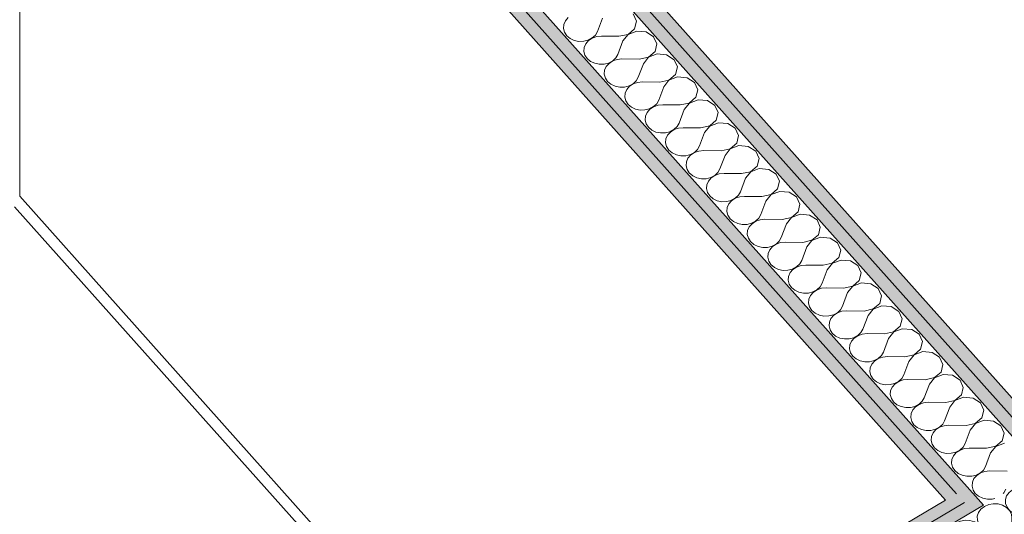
# Model space of a CAD drawing. Header units: millimetres. Extents: x -36631 to 27388, y -24993 to 6945.
# Tile 198 of 256: x 5241 to 6243, y -11969 to -11466. Entities that reach past the tile are written whole.
import ezdxf

# ---------------------------------------------------------------- set-up
doc = ezdxf.new("R2010")
doc.units = ezdxf.units.MM
doc.header["$MEASUREMENT"] = 0
doc.layers.add('Nuevo_08_E_Envans secs', color=7, linetype='Continuous')
doc.layers.add('Nuevo_14_PAV_Soft Light Grey 0554', color=7, linetype='Continuous')
for name, color, linetype, lineweight in [('Nuevo_08_E_Envans secs_Pluma_Nº__1', 7, 'Continuous', 5), ('Nuevo_08_E_Envans secs_Pluma_Nº__47', 7, 'Continuous', 20), ('Nuevo_14_PAV_Soft Light Grey 0554_Pluma_Nº__89', 7, 'Continuous', 5)]:
    doc.layers.add(name, color=color, linetype=linetype, lineweight=lineweight)
doc.layers.add('Nuevo_08_E_Envans secs_Pluma_Nº__102', color=7, linetype='Continuous', lineweight=5, true_color=0xcccccc)
doc.layers.add('Nuevo_08_E_Envans secs_Pluma_Nº__79', color=7, linetype='Continuous', lineweight=5, true_color=0xaaffd5)

# ---------------------------------------------------------------- blocks, each defined once
blk = doc.blocks.new('*X160')
at = {"layer": 'Nuevo_08_E_Envans secs_Pluma_Nº__102', "color": 254, "linetype": 'Continuous', "lineweight": 5, "true_color": 0xcccccc}
for p, q in [((6276.7, -11930.1), (6274.3, -11933.5)), ((6280.3, -11927.3), (6276.7, -11930.1)), ((6283.6, -11925.9), (6280.3, -11927.3)), ((6255.9, -11942.3), (6251.6, -11944.2)), ((6260.7, -11941.5), (6255.9, -11942.3)), ((6265.6, -11941.8), (6260.7, -11941.5)), ((6270.2, -11943.1), (6265.6, -11941.8)), ((6274.3, -11933.5), (6273.1, -11937.3)), ((6273.1, -11937.3), (6273.2, -11941.3)), ((6273.2, -11941.3), (6274.6, -11945.1)), ((6245.6, -11950.4), (6244.4, -11954.2)), ((6248.1, -11946.9), (6245.6, -11950.4)), ((6251.6, -11944.2), (6248.1, -11946.9)), ((6274.1, -11945.4), (6270.2, -11943.1)), ((6277.2, -11948.5), (6274.1, -11945.4)), ((6274.6, -11945.1), (6277.3, -11948.4)), ((6279.1, -11952.2), (6277.2, -11948.5)), ((6277.3, -11948.4), (6281, -11951)), ((6279.7, -11956.1), (6279.1, -11952.2)), ((6281, -11951), (6285.4, -11952.7)), ((6302.3, -11957), (6285.4, -11952.7)), ((6222.9, -11961.1), (6219.4, -11963.8)), ((6227.3, -11959.2), (6222.9, -11961.1)), ((6232, -11958.4), (6227.3, -11959.2)), ((6236.9, -11958.6), (6232, -11958.4)), ((6241.5, -11960), (6236.9, -11958.6)), ((6245.5, -11962.3), (6241.5, -11960)), ((6244.4, -11954.2), (6244.5, -11958.2)), ((6244.5, -11958.2), (6246, -11962)), ((6248.5, -11965.4), (6245.5, -11962.3)), ((6246, -11962), (6248.6, -11965.3)), ((6279.4, -11970.5), (6279.7, -11956.1)), ((6310.4, -11961.3), (6302.3, -11957)), ((6308, -11953.6), (6308, -11953.2)), ((6308, -11953.6), (6310.5, -11961.2)), ((6314.5, -11968.4), (6310.4, -11961.3)), ((6310.5, -11961.2), (6317.5, -11966.6)), ((6217, -11967.3), (6215.7, -11971.1)), ((6215.7, -11971.1), (6215.9, -11975.1)), ((6219.4, -11963.8), (6217, -11967.3)), ((6250.4, -11969), (6248.5, -11965.4)), ((6248.6, -11965.3), (6252.3, -11967.9)), ((6251, -11973), (6250.4, -11969)), ((6252.3, -11967.9), (6256.7, -11969.6)), ((6273.6, -11973.9), (6256.7, -11969.6)), ((6279.4, -11970.5), (6281.8, -11978.1)), ((6313.4, -11976.2), (6314.5, -11968.4)), ((6317.5, -11966.6), (6320.4, -11967.1)), ((6190.8, -11980.7), (6188.3, -11984.1)), ((6194.3, -11978), (6190.8, -11980.7)), ((6198.6, -11976.1), (6194.3, -11978)), ((6203.4, -11975.3), (6198.6, -11976.1)), ((6208.2, -11975.5), (6203.4, -11975.3)), ((6212.8, -11976.9), (6208.2, -11975.5)), ((6216.8, -11979.2), (6212.8, -11976.9)), ((6215.9, -11975.1), (6217.3, -11978.9)), ((6219.9, -11982.3), (6216.8, -11979.2)), ((6217.3, -11978.9), (6220, -11982.2)), ((6221.8, -11985.9), (6219.9, -11982.3)), ((6220, -11982.2), (6223.7, -11984.8)), ((6250.7, -11987.4), (6251, -11973)), ((6281.7, -11978.2), (6273.6, -11973.9)), ((6285.8, -11985.3), (6281.7, -11978.2)), ((6281.8, -11978.1), (6288.9, -11983.5)), ((6298.3, -11985.1), (6307.4, -11982.4)), ((6307.4, -11982.4), (6313.4, -11976.2)), ((6174.7, -11992.1), (6169.9, -11993)), ((6179.6, -11992.4), (6174.7, -11992.1)), ((6184.2, -11993.7), (6179.6, -11992.4)), ((6188.3, -11984.1), (6187.1, -11988)), ((6187.1, -11988), (6187.2, -11992)), ((6187.2, -11992), (6188.7, -11995.8)), ((6222.3, -11989.9), (6221.8, -11985.9)), ((6222, -12004.3), (6222.3, -11989.9)), ((6223.7, -11984.8), (6228.1, -11986.5)), ((6245, -11990.8), (6228.1, -11986.5)), ((6253.1, -11995.1), (6245, -11990.8)), ((6250.7, -11987.4), (6253.2, -11995)), ((6284.7, -11993.1), (6285.8, -11985.3)), ((6288.9, -11983.5), (6298.3, -11985.1)), ((6159.6, -12001), (6158.4, -12004.9)), ((6162.1, -11997.6), (6159.6, -12001)), ((6165.6, -11994.8), (6162.1, -11997.6)), ((6169.9, -11993), (6165.6, -11994.8)), ((6188.2, -11996), (6184.2, -11993.7)), ((6191.2, -11999.1), (6188.2, -11996)), ((6188.7, -11995.8), (6191.3, -11999.1)), ((6193.1, -12002.8), (6191.2, -11999.1)), ((6191.3, -11999.1), (6195, -12001.7)), ((6193.7, -12006.8), (6193.1, -12002.8)), ((6195, -12001.7), (6199.4, -12003.4)), ((6257.2, -12002.2), (6253.1, -11995.1)), ((6253.2, -11995), (6260.2, -12000.4)), ((6256.1, -12010), (6257.2, -12002.2)), ((6260.2, -12000.4), (6269.7, -12002)), ((6269.7, -12002), (6278.7, -11999.3)), ((6278.7, -11999.3), (6284.7, -11993.1)), ((6137, -12011.7), (6133.5, -12014.5)), ((6141.3, -12009.9), (6137, -12011.7)), ((6146.1, -12009), (6141.3, -12009.9)), ((6150.9, -12009.3), (6146.1, -12009)), ((6155.5, -12010.6), (6150.9, -12009.3)), ((6159.5, -12012.9), (6155.5, -12010.6)), ((6158.4, -12004.9), (6158.5, -12008.8)), ((6158.5, -12008.8), (6160, -12012.6)), ((6160, -12012.6), (6162.7, -12016)), ((6193.4, -12021.1), (6193.7, -12006.8)), ((6216.3, -12007.6), (6199.4, -12003.4)), ((6224.4, -12011.9), (6216.3, -12007.6)), ((6222, -12004.3), (6224.5, -12011.9)), ((6228.5, -12019.1), (6224.4, -12011.9)), ((6224.5, -12011.9), (6231.5, -12017.3)), ((6250.1, -12016.2), (6256.1, -12010)), ((6131, -12017.9), (6129.8, -12021.8)), ((6129.8, -12021.8), (6129.9, -12025.7)), ((6133.5, -12014.5), (6131, -12017.9)), ((6162.5, -12016), (6159.5, -12012.9)), ((6164.4, -12019.7), (6162.5, -12016)), ((6162.7, -12016), (6166.3, -12018.6)), ((6165, -12023.6), (6164.4, -12019.7)), ((6166.3, -12018.6), (6170.8, -12020.3)), ((6187.6, -12024.5), (6170.8, -12020.3)), ((6193.4, -12021.1), (6195.9, -12028.7)), ((6227.4, -12026.9), (6228.5, -12019.1)), ((6231.5, -12017.3), (6241, -12018.9)), ((6241, -12018.9), (6250.1, -12016.2)), ((6129.9, -12025.7), (6131.3, -12029.5)), ((6131.3, -12029.5), (6134, -12032.8)), ((6134, -12032.8), (6137.7, -12035.5)), ((6164.7, -12038), (6165, -12023.6)), ((6195.7, -12028.8), (6187.6, -12024.5)), ((6199.9, -12035.9), (6195.7, -12028.8)), ((6195.9, -12028.7), (6202.9, -12034.2)), ((6221.4, -12033.1), (6227.4, -12026.9)), ((6137.7, -12035.5), (6142.1, -12037.1)), ((6159, -12041.4), (6142.1, -12037.1)), ((6167.1, -12045.7), (6159, -12041.4)), ((6164.7, -12038), (6167.2, -12045.6)), ((6198.8, -12043.8), (6199.9, -12035.9)), ((6202.9, -12034.2), (6212.4, -12035.7)), ((6212.4, -12035.7), (6221.4, -12033.1)), ((6171.2, -12052.8), (6167.1, -12045.7)), ((6167.2, -12045.6), (6174.2, -12051)), ((6170.1, -12060.6), (6171.2, -12052.8)), ((6174.2, -12051), (6183.7, -12052.6)), ((6183.7, -12052.6), (6192.8, -12049.9)), ((6192.8, -12049.9), (6198.8, -12043.8)), ((6164.1, -12066.8), (6170.1, -12060.6)), ((6164.1, -12066.8), (6164.1, -12066.8))]:
    blk.add_line(p, q, dxfattribs=at)
blk = doc.blocks.new('Elem Sección_151_1')
at = {"layer": 'Nuevo_08_E_Envans secs_Pluma_Nº__79', "linetype": 'Continuous', "lineweight": 5, "true_color": 0xaaffd5}
for points in [[(6105.4, -12000.8), (6113.5, -12009.9), (6202.8, -11957.3), (6194.7, -11948.2)], [(6113.5, -12009.9), (6121.6, -12019), (6222.1, -11959.8), (6214, -11950.7), (6202.8, -11957.3)]]:
    blk.add_hatch(color=121, dxfattribs=at).paths.add_polyline_path(points)
at = {"layer": 'Nuevo_08_E_Envans secs_Pluma_Nº__1', "color": 7, "linetype": 'Continuous', "lineweight": 5}
for p, q in [((6183.5, -11954.8), (6105.4, -12000.8)), ((6202.8, -11957.3), (6113.5, -12009.9)), ((6222.1, -11959.8), (6121.6, -12019))]:
    blk.add_line(p, q, dxfattribs=at)
at = {"layer": 'Nuevo_08_E_Envans secs', "lineweight": 0}
blk.add_blockref('*X160', (0, 0), dxfattribs=at)
blk = doc.blocks.new('Elem Sección_306_1')
at = {"layer": 'Nuevo_14_PAV_Soft Light Grey 0554_Pluma_Nº__89', "color": 7, "linetype": 'Continuous', "lineweight": 5}
blk.add_line((5766.9, -12250.4), (5236, -11656.3), dxfattribs=at)
blk = doc.blocks.new('*X400')
at = {"layer": 'Nuevo_08_E_Envans secs_Pluma_Nº__102', "color": 254, "linetype": 'Continuous', "lineweight": 5, "true_color": 0xcccccc}
for p, q in [((5868.9, -11467.3), (5865.6, -11459.9)), ((5795, -11470.7), (5794.7, -11474.7)), ((5796.6, -11467), (5795, -11470.7)), ((5799.4, -11463.7), (5796.6, -11467)), ((5834.4, -11464.1), (5829.2, -11477.8)), ((5867, -11475), (5868.9, -11467.3)), ((5794.7, -11474.7), (5795.7, -11478.6)), ((5795.7, -11478.6), (5798, -11482.1)), ((5823.9, -11484.4), (5827.1, -11481.4)), ((5827.1, -11481.4), (5829.2, -11477.8)), ((5851, -11482.7), (5860.4, -11480.7)), ((5860.5, -11480.8), (5855.2, -11487.4)), ((5860.4, -11480.7), (5867, -11475)), ((5869.2, -11477.4), (5860.5, -11480.8)), ((5878.8, -11478.3), (5869.2, -11477.4)), ((5886.4, -11483.2), (5878.8, -11478.3)), ((5798, -11482.1), (5801.4, -11484.9)), ((5801.4, -11484.9), (5805.6, -11486.9)), ((5805.6, -11486.9), (5810.3, -11487.9)), ((5810.3, -11487.9), (5815.2, -11487.8)), ((5815.2, -11487.8), (5819.8, -11486.6)), ((5817.4, -11490.3), (5815.8, -11494)), ((5820.2, -11487), (5817.4, -11490.3)), ((5819.8, -11486.6), (5823.9, -11484.4)), ((5824, -11484.5), (5820.2, -11487)), ((5828.5, -11483), (5824, -11484.5)), ((5833.4, -11482.5), (5828.5, -11483)), ((5851, -11482.7), (5833.4, -11482.5)), ((5855.2, -11487.4), (5850, -11501.1)), ((5889.7, -11490.5), (5886.4, -11483.2)), ((5887.8, -11498.3), (5889.7, -11490.5)), ((5815.8, -11494), (5815.4, -11498)), ((5815.4, -11498), (5816.5, -11501.9)), ((5816.5, -11501.9), (5818.8, -11505.4)), ((5847.9, -11504.7), (5850, -11501.1)), ((5881.2, -11504), (5887.8, -11498.3)), ((5890, -11500.7), (5881.2, -11504.1)), ((5899.6, -11501.6), (5890, -11500.7)), ((5907.2, -11506.5), (5899.6, -11501.6)), ((5818.8, -11505.4), (5822.2, -11508.2)), ((5822.2, -11508.2), (5826.4, -11510.2)), ((5826.4, -11510.2), (5831.1, -11511.2)), ((5831.1, -11511.2), (5836, -11511.1)), ((5836, -11511.1), (5840.6, -11509.9)), ((5841, -11510.3), (5838.2, -11513.6)), ((5840.6, -11509.9), (5844.7, -11507.7)), ((5844.8, -11507.8), (5841, -11510.3)), ((5844.7, -11507.7), (5847.9, -11504.7)), ((5849.3, -11506.3), (5844.8, -11507.8)), ((5854.1, -11505.8), (5849.3, -11506.3)), ((5871.8, -11506), (5854.1, -11505.8)), ((5876, -11510.7), (5870.8, -11524.4)), ((5871.8, -11506), (5881.2, -11504)), ((5881.2, -11504.1), (5876, -11510.7)), ((5910.5, -11513.8), (5907.2, -11506.5)), ((5836.5, -11517.3), (5836.2, -11521.3)), ((5836.2, -11521.3), (5837.3, -11525.2)), ((5838.2, -11513.6), (5836.5, -11517.3)), ((5901.9, -11527.3), (5908.6, -11521.6)), ((5908.6, -11521.6), (5910.5, -11513.8)), ((5837.3, -11525.2), (5839.6, -11528.7)), ((5839.6, -11528.7), (5842.9, -11531.5)), ((5842.9, -11531.5), (5847.2, -11533.5)), ((5861.4, -11533.2), (5865.5, -11531)), ((5865.6, -11531.1), (5861.8, -11533.6)), ((5865.5, -11531), (5868.7, -11528)), ((5870.1, -11529.6), (5865.6, -11531.1)), ((5868.7, -11528), (5870.8, -11524.4)), ((5874.9, -11529.1), (5870.1, -11529.6)), ((5892.6, -11529.3), (5874.9, -11529.1)), ((5892.6, -11529.3), (5901.9, -11527.3)), ((5902, -11527.4), (5896.8, -11534)), ((5910.8, -11524), (5902, -11527.4)), ((5920.4, -11524.9), (5910.8, -11524)), ((5928, -11529.8), (5920.4, -11524.9)), ((5931.3, -11537.1), (5928, -11529.8)), ((5847.2, -11533.5), (5851.9, -11534.5)), ((5851.9, -11534.5), (5856.8, -11534.4)), ((5856.8, -11534.4), (5861.4, -11533.2)), ((5857.3, -11540.6), (5857, -11544.6)), ((5859, -11536.9), (5857.3, -11540.6)), ((5861.8, -11533.6), (5859, -11536.9)), ((5896.8, -11534), (5891.6, -11547.7)), ((5929.4, -11544.8), (5931.3, -11537.1)), ((5857, -11544.6), (5858, -11548.4)), ((5858, -11548.4), (5860.3, -11552)), ((5860.3, -11552), (5863.7, -11554.8)), ((5886.3, -11554.3), (5889.5, -11551.3)), ((5889.5, -11551.3), (5891.6, -11547.7)), ((5913.4, -11552.6), (5922.7, -11550.6)), ((5922.8, -11550.7), (5917.6, -11557.3)), ((5922.7, -11550.6), (5929.4, -11544.8)), ((5931.6, -11547.3), (5922.8, -11550.7)), ((5941.2, -11548.2), (5931.6, -11547.3)), ((5948.8, -11553), (5941.2, -11548.2)), ((5863.7, -11554.8), (5867.9, -11556.8)), ((5867.9, -11556.8), (5872.7, -11557.8)), ((5872.7, -11557.8), (5877.5, -11557.7)), ((5877.5, -11557.7), (5882.2, -11556.5)), ((5879.7, -11560.2), (5878.1, -11563.9)), ((5882.6, -11556.9), (5879.7, -11560.2)), ((5882.2, -11556.5), (5886.3, -11554.3)), ((5886.4, -11554.4), (5882.6, -11556.9)), ((5890.9, -11552.9), (5886.4, -11554.4)), ((5895.7, -11552.4), (5890.9, -11552.9)), ((5913.4, -11552.6), (5895.7, -11552.4)), ((5917.6, -11557.3), (5912.3, -11571)), ((5952.1, -11560.4), (5948.8, -11553)), ((5950.1, -11568.1), (5952.1, -11560.4)), ((5878.1, -11563.9), (5877.8, -11567.9)), ((5877.8, -11567.9), (5878.8, -11571.7)), ((5878.8, -11571.7), (5881.1, -11575.2)), ((5910.3, -11574.6), (5912.3, -11571)), ((5943.5, -11573.9), (5950.1, -11568.1)), ((5952.3, -11570.6), (5943.6, -11574)), ((5961.9, -11571.5), (5952.3, -11570.6)), ((5969.5, -11576.3), (5961.9, -11571.5)), ((5881.1, -11575.2), (5884.5, -11578.1)), ((5884.5, -11578.1), (5888.7, -11580.1)), ((5888.7, -11580.1), (5893.5, -11581.1)), ((5893.5, -11581.1), (5898.3, -11581)), ((5898.3, -11581), (5903, -11579.8)), ((5903.4, -11580.2), (5900.5, -11583.4)), ((5903, -11579.8), (5907.1, -11577.6)), ((5907.2, -11577.7), (5903.4, -11580.2)), ((5907.1, -11577.6), (5910.3, -11574.6)), ((5911.7, -11576.2), (5907.2, -11577.7)), ((5916.5, -11575.7), (5911.7, -11576.2)), ((5934.2, -11575.9), (5916.5, -11575.7)), ((5938.3, -11580.6), (5933.1, -11594.3)), ((5934.2, -11575.9), (5943.5, -11573.9)), ((5943.6, -11574), (5938.3, -11580.6)), ((5972.9, -11583.7), (5969.5, -11576.3)), ((5898.9, -11587.2), (5898.6, -11591.2)), ((5898.6, -11591.2), (5899.6, -11595)), ((5900.5, -11583.4), (5898.9, -11587.2)), ((5964.3, -11597.2), (5970.9, -11591.4)), ((5970.9, -11591.4), (5972.9, -11583.7)), ((5899.6, -11595), (5901.9, -11598.5)), ((5901.9, -11598.5), (5905.3, -11601.4)), ((5905.3, -11601.4), (5909.5, -11603.4)), ((5923.8, -11603.1), (5927.9, -11600.9)), ((5927.9, -11601), (5924.1, -11603.5)), ((5927.9, -11600.9), (5931.1, -11597.9)), ((5932.4, -11599.5), (5927.9, -11601)), ((5931.1, -11597.9), (5933.1, -11594.3)), ((5937.3, -11599), (5932.4, -11599.5)), ((5955, -11599.2), (5937.3, -11599)), ((5955, -11599.2), (5964.3, -11597.2)), ((5964.4, -11597.3), (5959.1, -11603.9)), ((5973.1, -11593.9), (5964.4, -11597.3)), ((5982.7, -11594.8), (5973.1, -11593.9)), ((5990.3, -11599.6), (5982.7, -11594.8)), ((5993.7, -11607), (5990.3, -11599.6)), ((5909.5, -11603.4), (5914.2, -11604.4)), ((5914.2, -11604.4), (5919.1, -11604.3)), ((5919.1, -11604.3), (5923.8, -11603.1)), ((5919.7, -11610.5), (5919.4, -11614.4)), ((5921.3, -11606.7), (5919.7, -11610.5)), ((5924.1, -11603.5), (5921.3, -11606.7)), ((5959.1, -11603.9), (5953.9, -11617.6)), ((5991.7, -11614.7), (5993.7, -11607)), ((5919.4, -11614.4), (5920.4, -11618.3)), ((5920.4, -11618.3), (5922.7, -11621.8)), ((5922.7, -11621.8), (5926.1, -11624.7)), ((5948.6, -11624.2), (5951.8, -11621.2)), ((5951.8, -11621.2), (5953.9, -11617.6)), ((5975.7, -11622.5), (5985.1, -11620.5)), ((5985.2, -11620.6), (5979.9, -11627.2)), ((5985.1, -11620.5), (5991.7, -11614.7)), ((5993.9, -11617.2), (5985.2, -11620.6)), ((6003.5, -11618.1), (5993.9, -11617.2)), ((6011.1, -11622.9), (6003.5, -11618.1)), ((5926.1, -11624.7), (5930.3, -11626.7)), ((5930.3, -11626.7), (5935, -11627.7)), ((5935, -11627.7), (5939.9, -11627.6)), ((5939.9, -11627.6), (5944.6, -11626.4)), ((5942.1, -11630), (5940.5, -11633.8)), ((5944.9, -11626.8), (5942.1, -11630)), ((5944.6, -11626.4), (5948.6, -11624.2)), ((5948.7, -11624.3), (5944.9, -11626.8)), ((5953.2, -11622.8), (5948.7, -11624.3)), ((5958.1, -11622.3), (5953.2, -11622.8)), ((5975.7, -11622.5), (5958.1, -11622.3)), ((5979.9, -11627.2), (5974.7, -11640.9)), ((6014.4, -11630.3), (6011.1, -11622.9)), ((6012.5, -11638), (6014.4, -11630.3)), ((5940.5, -11633.8), (5940.2, -11637.7)), ((5940.2, -11637.7), (5941.2, -11641.6)), ((5941.2, -11641.6), (5943.5, -11645.1)), ((5972.6, -11644.5), (5974.7, -11640.9)), ((6005.9, -11643.8), (6012.5, -11638)), ((6014.7, -11640.5), (6006, -11643.8)), ((6024.3, -11641.4), (6014.7, -11640.5)), ((6031.9, -11646.2), (6024.3, -11641.4)), ((5943.5, -11645.1), (5946.9, -11648)), ((5946.9, -11648), (5951.1, -11650)), ((5951.1, -11650), (5955.8, -11651)), ((5955.8, -11651), (5960.7, -11650.9)), ((5960.7, -11650.9), (5965.3, -11649.7)), ((5965.7, -11650.1), (5962.9, -11653.3)), ((5965.3, -11649.7), (5969.4, -11647.5)), ((5969.5, -11647.6), (5965.7, -11650.1)), ((5969.4, -11647.5), (5972.6, -11644.5)), ((5974, -11646.1), (5969.5, -11647.6)), ((5978.9, -11645.6), (5974, -11646.1)), ((5996.5, -11645.8), (5978.9, -11645.6)), ((6000.7, -11650.4), (5995.5, -11664.2)), ((5996.5, -11645.8), (6005.9, -11643.8)), ((6006, -11643.8), (6000.7, -11650.4)), ((6035.2, -11653.6), (6031.9, -11646.2)), ((5961.3, -11657.1), (5960.9, -11661)), ((5960.9, -11661), (5962, -11664.9)), ((5962.9, -11653.3), (5961.3, -11657.1)), ((6026.7, -11667), (6033.3, -11661.3)), ((6033.3, -11661.3), (6035.2, -11653.6)), ((5962, -11664.9), (5964.3, -11668.4)), ((5964.3, -11668.4), (5967.7, -11671.3)), ((5967.7, -11671.3), (5971.9, -11673.3)), ((5986.1, -11673), (5990.2, -11670.8)), ((5990.3, -11670.9), (5986.5, -11673.4)), ((5990.2, -11670.8), (5993.4, -11667.8)), ((5994.8, -11669.4), (5990.3, -11670.9)), ((5993.4, -11667.8), (5995.5, -11664.2)), ((5999.6, -11668.9), (5994.8, -11669.4)), ((6017.3, -11669.1), (5999.6, -11668.9)), ((6017.3, -11669.1), (6026.7, -11667)), ((6026.7, -11667.1), (6021.5, -11673.7)), ((6035.5, -11663.8), (6026.7, -11667.1)), ((6045.1, -11664.7), (6035.5, -11663.8)), ((6052.7, -11669.5), (6045.1, -11664.7)), ((6056, -11676.9), (6052.7, -11669.5)), ((5971.9, -11673.3), (5976.6, -11674.3)), ((5976.6, -11674.3), (5981.5, -11674.2)), ((5981.5, -11674.2), (5986.1, -11673)), ((5982, -11680.4), (5981.7, -11684.3)), ((5983.7, -11676.6), (5982, -11680.4)), ((5986.5, -11673.4), (5983.7, -11676.6)), ((6021.5, -11673.7), (6016.3, -11687.5)), ((6054.1, -11684.6), (6056, -11676.9)), ((5981.7, -11684.3), (5982.8, -11688.2)), ((5982.8, -11688.2), (5985.1, -11691.7)), ((5985.1, -11691.7), (5988.4, -11694.6)), ((6011, -11694.1), (6014.2, -11691.1)), ((6014.2, -11691.1), (6016.3, -11687.5)), ((6020.4, -11692.2), (6015.6, -11692.6)), ((6038.1, -11692.4), (6020.4, -11692.2)), ((6038.1, -11692.4), (6047.4, -11690.3)), ((6047.5, -11690.4), (6042.3, -11697)), ((6047.4, -11690.3), (6054.1, -11684.6)), ((6056.3, -11687.1), (6047.5, -11690.4)), ((6065.9, -11688), (6056.3, -11687.1)), ((6073.5, -11692.8), (6065.9, -11688)), ((5988.4, -11694.6), (5992.7, -11696.6)), ((5992.7, -11696.6), (5997.4, -11697.6)), ((5997.4, -11697.6), (6002.3, -11697.5)), ((6002.3, -11697.5), (6006.9, -11696.3)), ((6004.5, -11699.9), (6002.8, -11703.7)), ((6007.3, -11696.7), (6004.5, -11699.9)), ((6006.9, -11696.3), (6011, -11694.1)), ((6011.1, -11694.2), (6007.3, -11696.7)), ((6015.6, -11692.6), (6011.1, -11694.2)), ((6042.3, -11697), (6037.1, -11710.8)), ((6076.8, -11700.2), (6073.5, -11692.8)), ((6074.9, -11707.9), (6076.8, -11700.2)), ((6002.8, -11703.7), (6002.5, -11707.6)), ((6002.5, -11707.6), (6003.5, -11711.5)), ((6003.5, -11711.5), (6005.8, -11715)), ((6035, -11714.4), (6037.1, -11710.8)), ((6068.2, -11713.6), (6074.9, -11707.9)), ((6077.1, -11710.4), (6068.3, -11713.7)), ((6086.7, -11711.3), (6077.1, -11710.4)), ((6094.3, -11716.1), (6086.7, -11711.3)), ((6005.8, -11715), (6009.2, -11717.9)), ((6009.2, -11717.9), (6013.4, -11719.9)), ((6013.4, -11719.9), (6018.2, -11720.9)), ((6018.2, -11720.9), (6023, -11720.8)), ((6023, -11720.8), (6027.7, -11719.6)), ((6028.1, -11720), (6025.2, -11723.2)), ((6027.7, -11719.6), (6031.8, -11717.4)), ((6031.9, -11717.5), (6028.1, -11720)), ((6031.8, -11717.4), (6035, -11714.4)), ((6036.4, -11715.9), (6031.9, -11717.5)), ((6041.2, -11715.5), (6036.4, -11715.9)), ((6058.9, -11715.7), (6041.2, -11715.5)), ((6063, -11720.3), (6057.8, -11734.1)), ((6058.9, -11715.7), (6068.2, -11713.6)), ((6068.3, -11713.7), (6063, -11720.3)), ((6097.6, -11723.5), (6094.3, -11716.1)), ((6023.6, -11727), (6023.3, -11730.9)), ((6023.3, -11730.9), (6024.3, -11734.8)), ((6025.2, -11723.2), (6023.6, -11727)), ((6089, -11736.9), (6095.6, -11731.2)), ((6095.6, -11731.2), (6097.6, -11723.5)), ((6024.3, -11734.8), (6026.6, -11738.3)), ((6026.6, -11738.3), (6030, -11741.2)), ((6030, -11741.2), (6034.2, -11743.2)), ((6048.5, -11742.9), (6052.6, -11740.7)), ((6052.7, -11740.8), (6048.8, -11743.3)), ((6052.6, -11740.7), (6055.8, -11737.7)), ((6057.1, -11739.2), (6052.7, -11740.8)), ((6055.8, -11737.7), (6057.8, -11734.1)), ((6062, -11738.8), (6057.1, -11739.2)), ((6079.7, -11739), (6062, -11738.8)), ((6079.7, -11739), (6089, -11736.9)), ((6089.1, -11737), (6083.8, -11743.6)), ((6097.8, -11733.7), (6089.1, -11737)), ((6107.4, -11734.5), (6097.8, -11733.7)), ((6115, -11739.4), (6107.4, -11734.5)), ((6118.4, -11746.8), (6115, -11739.4)), ((6034.2, -11743.2), (6039, -11744.2)), ((6039, -11744.2), (6043.8, -11744.1)), ((6043.8, -11744.1), (6048.5, -11742.9)), ((6044.4, -11750.3), (6044.1, -11754.2)), ((6046, -11746.5), (6044.4, -11750.3)), ((6048.8, -11743.3), (6046, -11746.5)), ((6083.8, -11743.6), (6078.6, -11757.4)), ((6116.4, -11754.5), (6118.4, -11746.8)), ((6044.1, -11754.2), (6045.1, -11758.1)), ((6045.1, -11758.1), (6047.4, -11761.6)), ((6047.4, -11761.6), (6050.8, -11764.5)), ((6073.4, -11764), (6076.6, -11761)), ((6076.6, -11761), (6078.6, -11757.4)), ((6082.8, -11762), (6077.9, -11762.5)), ((6100.5, -11762.3), (6082.8, -11762)), ((6100.5, -11762.3), (6109.8, -11760.2)), ((6109.9, -11760.3), (6104.6, -11766.9)), ((6109.8, -11760.2), (6116.4, -11754.5)), ((6118.6, -11757), (6109.9, -11760.3)), ((6128.2, -11757.8), (6118.6, -11757)), ((6135.8, -11762.7), (6128.2, -11757.8)), ((6050.8, -11764.5), (6055, -11766.5)), ((6055, -11766.5), (6059.7, -11767.5)), ((6059.7, -11767.5), (6064.6, -11767.3)), ((6064.6, -11767.3), (6069.3, -11766.2)), ((6066.8, -11769.8), (6065.2, -11773.6)), ((6069.6, -11766.6), (6066.8, -11769.8)), ((6069.3, -11766.2), (6073.4, -11764)), ((6073.4, -11764.1), (6069.6, -11766.6)), ((6077.9, -11762.5), (6073.4, -11764.1)), ((6104.6, -11766.9), (6099.4, -11780.7)), ((6139.2, -11770.1), (6135.8, -11762.7)), ((6137.2, -11777.8), (6139.2, -11770.1)), ((6065.2, -11773.6), (6064.9, -11777.5)), ((6064.9, -11777.5), (6065.9, -11781.4)), ((6065.9, -11781.4), (6068.2, -11784.9)), ((6097.3, -11784.3), (6099.4, -11780.7)), ((6130.6, -11783.5), (6137.2, -11777.8)), ((6139.4, -11780.3), (6130.7, -11783.6)), ((6149, -11781.1), (6139.4, -11780.3)), ((6156.6, -11786), (6149, -11781.1)), ((6068.2, -11784.9), (6071.6, -11787.8)), ((6071.6, -11787.8), (6075.8, -11789.8)), ((6075.8, -11789.8), (6080.5, -11790.7)), ((6080.5, -11790.7), (6085.4, -11790.6)), ((6085.4, -11790.6), (6090.1, -11789.5)), ((6090.4, -11789.9), (6087.6, -11793.1)), ((6090.1, -11789.5), (6094.1, -11787.3)), ((6094.2, -11787.4), (6090.4, -11789.9)), ((6094.1, -11787.3), (6097.3, -11784.3)), ((6098.7, -11785.8), (6094.2, -11787.4)), ((6103.6, -11785.3), (6098.7, -11785.8)), ((6121.2, -11785.6), (6103.6, -11785.3)), ((6125.4, -11790.2), (6120.2, -11804)), ((6121.2, -11785.6), (6130.6, -11783.5)), ((6130.7, -11783.6), (6125.4, -11790.2)), ((6159.9, -11793.4), (6156.6, -11786)), ((6086, -11796.8), (6085.7, -11800.8)), ((6085.7, -11800.8), (6086.7, -11804.7)), ((6087.6, -11793.1), (6086, -11796.8)), ((6151.4, -11806.8), (6158, -11801.1)), ((6158, -11801.1), (6159.9, -11793.4)), ((6086.7, -11804.7), (6089, -11808.2)), ((6089, -11808.2), (6092.4, -11811.1)), ((6092.4, -11811.1), (6096.6, -11813.1)), ((6110.8, -11812.8), (6114.9, -11810.6)), ((6115, -11810.7), (6111.2, -11813.2)), ((6114.9, -11810.6), (6118.1, -11807.6)), ((6119.5, -11809.1), (6115, -11810.7)), ((6118.1, -11807.6), (6120.2, -11804)), ((6124.3, -11808.6), (6119.5, -11809.1)), ((6142, -11808.9), (6124.3, -11808.6)), ((6142, -11808.9), (6151.4, -11806.8)), ((6151.5, -11806.9), (6146.2, -11813.5)), ((6160.2, -11803.6), (6151.5, -11806.9)), ((6169.8, -11804.4), (6160.2, -11803.6)), ((6177.4, -11809.3), (6169.8, -11804.4)), ((6180.7, -11816.7), (6177.4, -11809.3)), ((6096.6, -11813.1), (6101.3, -11814)), ((6101.3, -11814), (6106.2, -11813.9)), ((6106.2, -11813.9), (6110.8, -11812.8)), ((6106.8, -11820.1), (6106.4, -11824.1)), ((6108.4, -11816.4), (6106.8, -11820.1)), ((6111.2, -11813.2), (6108.4, -11816.4)), ((6146.2, -11813.5), (6141, -11827.3)), ((6178.8, -11824.4), (6180.7, -11816.7)), ((6106.4, -11824.1), (6107.5, -11828)), ((6107.5, -11828), (6109.8, -11831.5)), ((6109.8, -11831.5), (6113.2, -11834.4)), ((6135.7, -11833.9), (6138.9, -11830.9)), ((6140.3, -11832.4), (6135.8, -11834)), ((6138.9, -11830.9), (6141, -11827.3)), ((6145.1, -11831.9), (6140.3, -11832.4)), ((6162.8, -11832.2), (6145.1, -11831.9)), ((6162.8, -11832.2), (6172.2, -11830.1)), ((6172.2, -11830.2), (6167, -11836.8)), ((6172.2, -11830.1), (6178.8, -11824.4)), ((6181, -11826.8), (6172.2, -11830.2)), ((6190.6, -11827.7), (6181, -11826.8)), ((6198.2, -11832.6), (6190.6, -11827.7)), ((6113.2, -11834.4), (6117.4, -11836.4)), ((6117.4, -11836.4), (6122.1, -11837.3)), ((6122.1, -11837.3), (6127, -11837.2)), ((6127, -11837.2), (6131.6, -11836)), ((6129.2, -11839.7), (6127.5, -11843.4)), ((6132, -11836.5), (6129.2, -11839.7)), ((6131.6, -11836), (6135.7, -11833.9)), ((6135.8, -11834), (6132, -11836.5)), ((6167, -11836.8), (6161.8, -11850.6)), ((6201.5, -11840), (6198.2, -11832.6)), ((6199.6, -11847.7), (6201.5, -11840)), ((6127.5, -11843.4), (6127.2, -11847.4)), ((6127.2, -11847.4), (6128.3, -11851.3)), ((6128.3, -11851.3), (6130.6, -11854.8)), ((6159.7, -11854.2), (6161.8, -11850.6)), ((6192.9, -11853.4), (6199.6, -11847.7)), ((6201.8, -11850.1), (6193, -11853.5)), ((6211.4, -11851), (6201.8, -11850.1)), ((6219, -11855.9), (6211.4, -11851)), ((6130.6, -11854.8), (6133.9, -11857.7)), ((6133.9, -11857.7), (6138.2, -11859.6)), ((6138.2, -11859.6), (6142.9, -11860.6)), ((6142.9, -11860.6), (6147.8, -11860.5)), ((6147.8, -11860.5), (6152.4, -11859.3)), ((6152.8, -11859.7), (6150, -11863)), ((6152.4, -11859.3), (6156.5, -11857.2)), ((6156.6, -11857.3), (6152.8, -11859.7)), ((6156.5, -11857.2), (6159.7, -11854.2)), ((6161.1, -11855.7), (6156.6, -11857.3)), ((6165.9, -11855.2), (6161.1, -11855.7)), ((6183.6, -11855.4), (6165.9, -11855.2)), ((6187.8, -11860.1), (6182.5, -11873.9)), ((6183.6, -11855.4), (6192.9, -11853.4)), ((6193, -11853.5), (6187.8, -11860.1)), ((6222.3, -11863.3), (6219, -11855.9)), ((6148.3, -11866.7), (6148, -11870.7)), ((6148, -11870.7), (6149, -11874.6)), ((6150, -11863), (6148.3, -11866.7)), ((6213.7, -11876.7), (6220.4, -11871)), ((6220.4, -11871), (6222.3, -11863.3)), ((6149, -11874.6), (6151.3, -11878.1)), ((6151.3, -11878.1), (6154.7, -11880.9)), ((6154.7, -11880.9), (6158.9, -11882.9)), ((6168.5, -11883.8), (6173.2, -11882.6)), ((6173.2, -11882.6), (6177.3, -11880.5)), ((6177.4, -11880.6), (6173.6, -11883)), ((6177.3, -11880.5), (6180.5, -11877.5)), ((6181.9, -11879), (6177.4, -11880.6)), ((6180.5, -11877.5), (6182.5, -11873.9)), ((6186.7, -11878.5), (6181.9, -11879)), ((6204.4, -11878.7), (6186.7, -11878.5)), ((6204.4, -11878.7), (6213.7, -11876.7)), ((6213.8, -11876.8), (6208.5, -11883.4)), ((6222.6, -11873.4), (6213.8, -11876.8)), ((6232.2, -11874.3), (6222.6, -11873.4)), ((6239.8, -11879.2), (6232.2, -11874.3)), ((6243.1, -11886.6), (6239.8, -11879.2)), ((6158.9, -11882.9), (6163.7, -11883.9)), ((6163.7, -11883.9), (6168.5, -11883.8)), ((6169.1, -11890), (6168.8, -11894)), ((6170.7, -11886.3), (6169.1, -11890)), ((6173.6, -11883), (6170.7, -11886.3)), ((6208.5, -11883.4), (6203.3, -11897.2)), ((6241.1, -11894.3), (6243.1, -11886.6)), ((6168.8, -11894), (6169.8, -11897.9)), ((6169.8, -11897.9), (6172.1, -11901.4)), ((6172.1, -11901.4), (6175.5, -11904.2)), ((6198.1, -11903.8), (6201.3, -11900.8)), ((6202.6, -11902.3), (6198.2, -11903.9)), ((6201.3, -11900.8), (6203.3, -11897.2)), ((6207.5, -11901.8), (6202.6, -11902.3)), ((6225.2, -11902), (6207.5, -11901.8)), ((6225.2, -11902), (6234.5, -11900)), ((6234.6, -11900.1), (6229.3, -11906.7)), ((6234.5, -11900), (6241.1, -11894.3)), ((6243.3, -11896.7), (6234.6, -11900.1)), ((6175.5, -11904.2), (6179.7, -11906.2)), ((6179.7, -11906.2), (6184.5, -11907.2)), ((6184.5, -11907.2), (6189.3, -11907.1)), ((6189.3, -11907.1), (6194, -11905.9)), ((6191.5, -11909.6), (6189.9, -11913.3)), ((6194.3, -11906.3), (6191.5, -11909.6)), ((6194, -11905.9), (6198.1, -11903.8)), ((6198.2, -11903.9), (6194.3, -11906.3)), ((6229.3, -11906.7), (6224.1, -11920.5)), ((6189.9, -11913.3), (6189.6, -11917.3)), ((6189.6, -11917.3), (6190.6, -11921.2)), ((6190.6, -11921.2), (6192.9, -11924.7)), ((6222.1, -11924.1), (6224.1, -11920.5)), ((6192.9, -11924.7), (6196.3, -11927.5)), ((6196.3, -11927.5), (6200.5, -11929.5)), ((6200.5, -11929.5), (6205.2, -11930.5)), ((6205.2, -11930.5), (6210.1, -11930.4)), ((6210.1, -11930.4), (6214.8, -11929.2)), ((6215.1, -11929.6), (6212.3, -11932.9)), ((6214.8, -11929.2), (6218.9, -11927.1)), ((6218.9, -11927.1), (6215.1, -11929.6)), ((6218.9, -11927.1), (6222.1, -11924.1)), ((6223.4, -11925.6), (6218.9, -11927.1)), ((6228.3, -11925.1), (6223.4, -11925.6)), ((6246, -11925.3), (6228.3, -11925.1)), ((6210.7, -11936.6), (6210.4, -11940.6)), ((6210.4, -11940.6), (6211.4, -11944.5)), ((6212.3, -11932.9), (6210.7, -11936.6)), ((6211.4, -11944.5), (6213.7, -11948)), ((6213.7, -11948), (6217.1, -11950.8)), ((6217.1, -11950.8), (6221.3, -11952.8)), ((6242.2, -11948), (6242.8, -11947.3)), ((6242.8, -11947.3), (6244.9, -11943.7)), ((6221.3, -11952.8), (6226, -11953.8)), ((6226, -11953.8), (6230.9, -11953.7)), ((6230.9, -11953.7), (6233.6, -11953))]:
    blk.add_line(p, q, dxfattribs=at)
blk = doc.blocks.new('Elem Sección_314_1')
at = {"layer": 'Nuevo_08_E_Envans secs_Pluma_Nº__79', "linetype": 'Continuous', "lineweight": 5, "true_color": 0xaaffd5}
for points in [[(5315.6, -10841), (6274.2, -11915.3), (6285.3, -11908.7), (6277.2, -11899.6), (5334.8, -10843.4), (5326.7, -10834.4)], [(5346, -10836.8), (5334.8, -10843.4), (6277.2, -11899.6), (6288.4, -11893)], [(5244.4, -10883.2), (5252.5, -10892.2), (6194.7, -11948.2), (6202.8, -11957.3), (6214, -11950.7), (5255.5, -10876.5)], [(5252.5, -10892.2), (5241.3, -10898.8), (6183.5, -11954.8), (6194.7, -11948.2)]]:
    blk.add_hatch(color=121, dxfattribs=at).paths.add_polyline_path(points)
at = {"layer": 'Nuevo_08_E_Envans secs_Pluma_Nº__1', "color": 7, "linetype": 'Continuous', "lineweight": 5}
for p, q in [((5346, -10836.8), (6288.4, -11893)), ((5334.8, -10843.4), (6277.2, -11899.6)), ((5241.3, -10898.8), (6183.5, -11954.8)), ((5252.5, -10892.2), (6194.7, -11948.2))]:
    blk.add_line(p, q, dxfattribs=at)
at = {"layer": 'Nuevo_08_E_Envans secs_Pluma_Nº__1', "color": 7, "linetype": 'Continuous', "lineweight": 5, "flags": 128}
for points in [[(5307.5, -10831.9), (5315.6, -10841), (6274.2, -11915.3), (6282.3, -11924.4)], [(5247.4, -10867.5), (5255.5, -10876.5), (6214, -11950.7), (6222.1, -11959.8)]]:
    blk.add_lwpolyline(points, dxfattribs=at)
at = {"layer": 'Nuevo_08_E_Envans secs_Pluma_Nº__47', "color": 7, "linetype": 'Continuous', "lineweight": 20}
for p, q in [((5241.3, -10898.8), (5241.3, -11645.5)), ((5241.3, -11645.5), (5776.1, -12244.9))]:
    blk.add_line(p, q, dxfattribs=at)
at = {"layer": 'Nuevo_08_E_Envans secs', "lineweight": 0}
blk.add_blockref('*X400', (0, 0), dxfattribs=at)

msp = doc.modelspace()

# ---------------------------------------------------------------- block references
at = {"layer": 'Nuevo_08_E_Envans secs', "lineweight": 0}
msp.add_blockref('Elem Sección_151_1', (0, 0), dxfattribs=at)

# ---------------------------------------------------------------- next in the draw order: block references
msp.add_blockref('Elem Sección_314_1', (0, 0), dxfattribs=at)
at = {"layer": 'Nuevo_14_PAV_Soft Light Grey 0554', "lineweight": 0}
msp.add_blockref('Elem Sección_306_1', (0, 0), dxfattribs=at)

doc.saveas('drawing.dxf')
